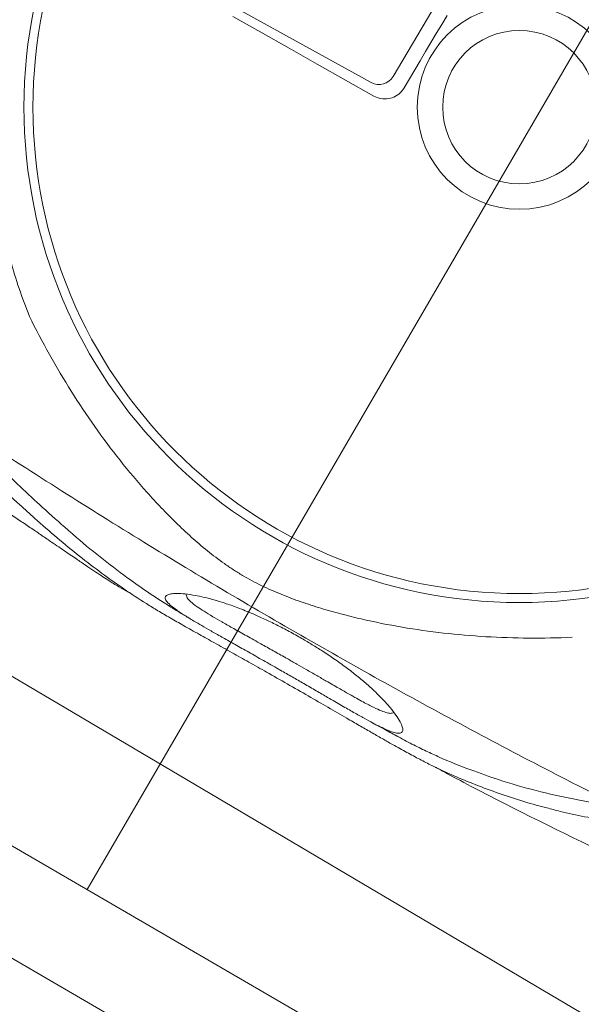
# Model space of a CAD drawing. Header units: millimetres. Extents: x 99250 to 122845, y -19292 to 18303.
# Tile 46 of 99: x 114627 to 114801, y 13449 to 13753. Entities that reach past the tile are written whole.
import ezdxf

# ---------------------------------------------------------------- set-up
doc = ezdxf.new("R2010")
doc.units = ezdxf.units.MM
doc.header["$MEASUREMENT"] = 0
doc.layers.add('IRISH HOUSE_HYD AIRPORT_DRAINAGE LAYOUT 1$0$GREY SCALE', color=8, linetype='Continuous')
doc.layers.add('IRISH HOUSE_HYD AIRPORT_DRAINAGE LAYOUT 1$0$GREYSCALE', color=8, linetype='Continuous', lineweight=0)
doc.layers.add('M-MEP-ELPR-EQUIP', color=6, linetype='Continuous', lineweight=20)

# ---------------------------------------------------------------- blocks, each defined once
blk = doc.blocks.new('IRISH HOUSE_HYD AIRPORT_DRAINAGE LAYOUT 1$0$FLOOR PLAN')
at = {"layer": 'IRISH HOUSE_HYD AIRPORT_DRAINAGE LAYOUT 1$0$GREYSCALE', "color": 8, "lineweight": 0}
for p, q in [((15237.47, 14498.25), (14648, 13484.58)), ((14684.36, 13762.41, -57105.4), (14735.86, 13734.02, -57105.4)), ((14693.04, 13754.43, -57105.4), (14701.75, 13749.54, -57105.4)), ((14742.58, 13735.84, -57105.4), (14754.56, 13756.08, -57105.4)), ((14757.61, 13751.95, -57105.4), (14759.28, 13754.75, -57105.4)), ((14755.95, 13749.16, -57105.4), (14757.61, 13751.95, -57105.4)), ((14701.75, 13749.54, -57105.4), (14710.46, 13744.63, -57105.4)), ((14754.29, 13746.36, -57105.4), (14755.95, 13749.16, -57105.4)), ((14752.64, 13743.56, -57105.4), (14754.29, 13746.36, -57105.4)), ((14710.46, 13744.63, -57105.4), (14719.17, 13739.71, -57105.4)), ((14750.98, 13740.75, -57105.4), (14752.64, 13743.56, -57105.4)), ((14719.17, 13739.71, -57105.4), (14727.88, 13734.78, -57105.4)), ((14749.33, 13737.95, -57105.4), (14750.98, 13740.75, -57105.4)), ((14747.67, 13735.15, -57105.4), (14749.33, 13737.95, -57105.4)), ((14727.88, 13734.78, -57105.4), (14736.59, 13729.84, -57105.4)), ((14746.02, 13732.35, -57105.4), (14747.67, 13735.15, -57105.4)), ((14392, 13688.18, -57105.36), (14935.54, 13366.63, -57105.36)), ((14942.57, 13313.28), (14353.42, 13655.88)), ((14953.45, 13272.17), (14312.32, 13645))]:
    blk.add_line(p, q, dxfattribs=at)
for radius in [153.13, 150.36, 31.58, 23.71]:
    blk.add_circle((14781.64, 13726.39, -57105.4), radius, dxfattribs=at)
for centre, radius, start, end in [((21130.68, 10361.07), 7752.88, 141.708854, 166.516628), ((21130.68, 10361.07), 7602.52, 141.773276, 166.244763), ((14738.26, 13738.46, -57105.4), 5.05, 241.5733, 328.7558)]:
    blk.add_arc(centre, radius, start, end, dxfattribs=at)
at = {"layer": 'IRISH HOUSE_HYD AIRPORT_DRAINAGE LAYOUT 1$0$GREYSCALE', "color": 8, "lineweight": 0, "ltscale": 0.25}
for centre, radius, start, end in [((21162.38, 10254.78), 7836.99, 141.329977, 165.793479), ((21207.44, 10240.08), 7731.89, 141.956801, 165.483737)]:
    blk.add_arc(centre, radius, start, end, dxfattribs=at)
at = {"layer": 'IRISH HOUSE_HYD AIRPORT_DRAINAGE LAYOUT 1$0$GREYSCALE', "color": 8, "lineweight": 0}
for points, knots in [([(14638.26, 13802.9, -57105.4), (14636.71, 13799.88, -57105.4), (14635.35, 13797.16, -57105.4), (14633.41, 13793.01, -57105.4), (14632.79, 13791.61, -57105.4), (14631.57, 13788.8, -57105.4), (14630.98, 13787.4, -57105.4), (14628.15, 13780.33, -57105.4), (14626.2, 13774.59, -57105.4), (14622.93, 13762.97, -57105.4), (14621.62, 13757.08, -57105.4), (14620.11, 13748.13, -57105.4), (14619.69, 13745.13, -57105.4), (14619.18, 13740.59, -57105.4), (14619.03, 13739.07, -57105.4), (14618.77, 13736.03, -57105.4), (14618.66, 13734.5, -57105.4), (14618.23, 13726.9, -57105.4), (14618.21, 13720.84, -57105.4), (14618.83, 13708.8, -57105.4), (14619.47, 13702.81, -57105.4), (14620.91, 13693.87, -57105.4), (14621.48, 13690.9, -57105.4), (14622.45, 13686.45, -57105.4), (14622.79, 13684.97, -57105.4), (14623.53, 13682.02, -57105.4), (14623.92, 13680.54, -57105.4), (14625.96, 13673.18, -57105.4), (14627.92, 13667.4, -57105.4), (14630.2, 13661.73, -57105.4)], [0, 0, 0, 0, 0.0625, 0.0625, 0.09375, 0.09375, 0.125, 0.125, 0.25, 0.25, 0.375, 0.375, 0.4375, 0.4375, 0.46875, 0.46875, 0.5, 0.5, 0.625, 0.625, 0.75, 0.75, 0.8125, 0.8125, 0.84375, 0.84375, 0.875, 0.875, 1, 1, 1, 1]), ([(14736.59, 13729.84, -57105.4), (14737.31, 13729.52, -57105.4), (14738.76, 13728.88, -57105.4), (14741.19, 13728.89, -57105.4), (14743.43, 13729.66, -57105.4), (14745.07, 13730.93, -57105.4), (14745.76, 13731.96, -57105.4), (14746.02, 13732.35, -57105.4)], [0, 0, 0, 0, 0.21899, 0.438068, 0.655087, 0.870478, 1, 1, 1, 1]), ([(14661.09, 13576.33, -57105.4), (14660.82, 13576.45, -57105.4), (14659.91, 13576.89, -57105.4), (14657.86, 13578.09, -57105.4), (14655.05, 13579.82, -57105.4), (14652.39, 13581.54, -57105.4), (14650.13, 13583.05, -57105.4), (14647.59, 13584.76, -57105.4), (14644.56, 13586.82, -57105.4), (14640.91, 13589.32, -57105.4), (14637, 13591.98, -57105.4), (14633.28, 13594.51, -57105.4), (14629.93, 13596.78, -57105.4), (14626.42, 13599.15, -57105.4), (14621.98, 13602.15, -57105.4), (14616.6, 13605.78, -57105.4), (14610.24, 13610.07, -57105.4), (14603.79, 13614.43, -57105.4), (14596.39, 13619.45, -57105.4), (14588.12, 13625.08, -57105.4), (14579.02, 13631.32, -57105.4), (14569.93, 13637.61, -57105.4), (14560.86, 13643.94, -57105.4), (14551.86, 13650.28, -57105.4), (14542.92, 13656.65, -57105.4), (14534.09, 13663.02, -57105.4), (14525.4, 13669.39, -57105.4), (14516.92, 13675.7, -57105.4), (14508.72, 13681.94, -57105.4), (14502.58, 13686.7, -57105.4), (14499.34, 13689.31, -57105.4), (14498.6, 13689.9, -57105.4)], [0, 0, 0, 0, 0.00345, 0.046619, 0.089766, 0.112425, 0.13508, 0.158154, 0.181221, 0.209069, 0.237397, 0.25624, 0.275086, 0.294404, 0.313726, 0.346115, 0.37852, 0.411676, 0.44484, 0.491581, 0.538367, 0.585123, 0.633242, 0.681401, 0.729516, 0.779903, 0.830337, 0.880732, 0.93264, 0.98459, 1, 1, 1, 1]), ([(14630.2, 13661.73, -57105.4), (14632.18, 13657.71, -57105.4), (14634.25, 13653.77, -57105.4), (14638.56, 13646.06, -57105.4), (14640.8, 13642.28, -57105.4), (14645.45, 13634.87, -57105.4), (14647.87, 13631.24, -57105.4), (14652.89, 13624.13, -57105.4), (14655.49, 13620.65, -57105.4), (14660.9, 13613.84, -57105.4), (14663.68, 13610.53, -57105.4), (14667.99, 13605.71, -57105.4), (14669.45, 13604.13, -57105.4), (14672.43, 13601.01, -57105.4), (14673.94, 13599.47, -57105.4), (14677.03, 13596.45, -57105.4), (14678.61, 13594.97, -57105.4), (14681.85, 13592.06, -57105.4), (14683.51, 13590.64, -57105.4), (14686.9, 13587.89, -57105.4), (14688.65, 13586.56, -57105.4), (14691.36, 13584.64, -57105.4), (14692.28, 13584.02, -57105.4), (14693.69, 13583.11, -57105.4), (14694.16, 13582.81, -57105.4), (14695.11, 13582.22, -57105.4), (14695.6, 13581.92, -57105.4), (14698.03, 13580.49, -57105.4), (14699.99, 13579.44, -57105.4), (14703.96, 13577.51, -57105.4), (14705.97, 13576.63, -57105.4), (14710.01, 13574.98, -57105.4), (14712.05, 13574.21, -57105.4), (14716.16, 13572.78, -57105.4), (14718.22, 13572.11, -57105.4), (14722.34, 13570.86, -57105.4), (14724.41, 13570.28, -57105.4), (14728.56, 13569.18, -57105.4), (14730.64, 13568.66, -57105.4), (14736.9, 13567.22, -57105.4), (14741.11, 13566.38, -57105.4), (14753.84, 13564.21, -57105.4), (14762.46, 13563.23, -57105.4), (14775.68, 13562.45, -57105.4), (14780.1, 13562.3, -57105.4), (14788.97, 13562.25, -57105.4), (14793.42, 13562.33, -57105.4), (14797.89, 13562.53, -57105.4)], [0, 0, 0, 0, 0.0625, 0.0625, 0.125, 0.125, 0.1875, 0.1875, 0.25, 0.25, 0.3125, 0.3125, 0.34375, 0.34375, 0.375, 0.375, 0.40625, 0.40625, 0.4375, 0.4375, 0.46875, 0.46875, 0.484375, 0.484375, 0.492188, 0.492188, 0.5, 0.5, 0.53125, 0.53125, 0.5625, 0.5625, 0.59375, 0.59375, 0.625, 0.625, 0.65625, 0.65625, 0.6875, 0.6875, 0.75, 0.75, 0.875, 0.875, 0.9375, 0.9375, 1, 1, 1, 1]), ([(14596.97, 13632.42, -57105.4), (14599.45, 13629.99, -57105.4), (14604.42, 13625.13, -57105.4), (14611.46, 13618.3, -57105.4), (14618.18, 13611.86, -57105.4), (14623.44, 13606.89, -57105.4), (14626.39, 13604.22, -57105.4), (14627.27, 13603.43, -57105.4)], [0, 0, 0, 0, 0.225239, 0.450475, 0.677754, 0.905051, 1, 1, 1, 1]), ([(14605.58, 13630.22, -57105.4), (14622.21, 13619.18, -57105.4), (14639.02, 13608.39, -57105.4), (14664.51, 13592.56, -57105.4), (14673.05, 13587.34, -57105.4), (14690.23, 13577.03, -57105.4), (14698.87, 13571.93, -57105.4), (14724.86, 13556.86, -57105.4), (14742.31, 13547.09, -57105.4), (14777.46, 13528.11, -57105.4), (14795.17, 13518.9, -57105.4), (14812.99, 13509.97, -57105.4)], [0, 0, 0, 0, 0.25, 0.25, 0.375, 0.375, 0.5, 0.5, 0.75, 0.75, 1, 1, 1, 1]), ([(14643.12, 13594.81, -57105.4), (14640.47, 13597.13, -57105.4), (14635.6, 13601.38, -57105.4), (14628.25, 13608.23, -57105.4), (14621.08, 13615.08, -57105.4), (14613.6, 13622.36, -57105.4), (14608.25, 13627.6, -57105.4), (14605.58, 13630.22, -57105.4)], [0, 0, 0, 0, 0.229395, 0.422012, 0.614832, 0.807537, 1, 1, 1, 1]), ([(14627.27, 13603.43, -57105.4), (14628.78, 13602.04, -57105.4), (14632.69, 13598.47, -57105.4), (14638.78, 13593.21, -57105.4), (14645.66, 13587.57, -57105.4), (14652.49, 13582.33, -57105.4), (14659.34, 13577.45, -57105.4), (14665.17, 13573.62, -57105.4), (14669.87, 13570.73, -57105.4), (14673.59, 13568.55, -57105.4), (14677.76, 13566.17, -57105.4), (14682.34, 13563.61, -57105.4), (14687.37, 13560.81, -57105.4), (14692.57, 13557.91, -57105.4), (14698.02, 13554.84, -57105.4), (14703.76, 13551.6, -57105.4), (14709.96, 13548.07, -57105.4), (14716.38, 13544.39, -57105.4), (14722.57, 13540.82, -57105.4), (14727.77, 13537.79, -57105.4), (14732.14, 13535.27, -57105.4), (14735.77, 13533.17, -57105.4), (14739.2, 13531.2, -57105.4), (14742.96, 13529.07, -57105.4), (14746.89, 13526.89, -57105.4), (14750.91, 13524.74, -57105.4), (14754.58, 13522.86, -57105.4), (14759.12, 13520.68, -57105.4), (14764.61, 13518.29, -57105.4), (14771.59, 13515.57, -57105.4), (14779.15, 13512.93, -57105.4), (14785.34, 13510.99, -57105.4), (14788.99, 13510.06, -57105.4), (14790.07, 13509.79, -57105.4)], [0, 0, 0, 0, 0.033599, 0.086704, 0.14001, 0.193319, 0.246393, 0.299468, 0.326258, 0.353125, 0.379834, 0.406408, 0.428618, 0.451478, 0.47167, 0.492329, 0.516002, 0.540379, 0.564065, 0.588402, 0.605742, 0.623087, 0.640895, 0.658706, 0.685242, 0.711788, 0.738802, 0.765824, 0.81871, 0.871587, 0.924587, 0.977588, 1, 1, 1, 1]), ([(14679.37, 13568.56, -57105.4), (14678.36, 13569.16, -57105.4), (14676.2, 13570.43, -57105.4), (14669.9, 13574.32, -57105.4), (14661.74, 13579.85, -57105.4), (14652.02, 13587.34, -57105.4), (14646.33, 13591.96, -57105.4), (14643.3, 13594.65, -57105.4), (14643.12, 13594.81, -57105.4)], [0, 0, 0, 0, 0.076639, 0.163762, 0.518013, 0.751525, 0.985081, 1, 1, 1, 1]), ([(14739.18, 13534.59, -57105.4), (14739.85, 13534.28, -57105.4), (14741.4, 13533.55, -57105.4), (14743.06, 13533, -57105.4), (14744.39, 13532.78, -57105.4), (14745.24, 13533, -57105.4), (14745.65, 13533.63, -57105.4), (14745.54, 13534.75, -57105.4), (14744.85, 13536.34, -57105.4), (14743.6, 13538.33, -57105.4), (14741.8, 13540.69, -57105.4), (14739.64, 13543.12, -57105.4), (14737.19, 13545.58, -57105.4), (14734.61, 13547.96, -57105.4), (14731.6, 13550.49, -57105.4), (14728.18, 13553.15, -57105.4), (14724.57, 13555.74, -57105.4), (14720.98, 13558.13, -57105.4), (14717.62, 13560.24, -57105.4), (14714.19, 13562.28, -57105.4), (14710.47, 13564.35, -57105.4), (14706.57, 13566.38, -57105.4), (14702.82, 13568.19, -57105.4), (14698.74, 13570.02, -57105.4), (14694.55, 13571.7, -57105.4), (14690.34, 13573.18, -57105.4), (14686.63, 13574.29, -57105.4), (14683.39, 13575.09, -57105.4), (14680.3, 13575.68, -57105.4), (14677.47, 13576.04, -57105.4), (14675.12, 13576.11, -57105.4), (14673.47, 13575.89, -57105.4), (14672.45, 13575.42, -57105.4), (14672.05, 13574.74, -57105.4), (14672.41, 13573.78, -57105.4), (14673.53, 13572.54, -57105.4), (14675.05, 13571.42, -57105.4), (14675.81, 13570.86, -57105.4)], [0, 0, 0, 0, 0.026608, 0.06138, 0.0962, 0.130925, 0.168927, 0.207024, 0.245099, 0.283069, 0.316694, 0.350298, 0.37294, 0.395622, 0.418192, 0.438002, 0.457786, 0.474878, 0.488481, 0.502082, 0.518368, 0.53466, 0.550889, 0.567128, 0.590899, 0.614713, 0.640745, 0.66688, 0.692979, 0.729781, 0.766704, 0.803672, 0.840537, 0.880482, 0.920552, 0.960572, 1, 1, 1, 1]), ([(14709.84, 13555.93, -57105.4), (14709.52, 13556.11, -57105.4), (14707.92, 13557.02, -57105.4), (14704.99, 13558.67, -57105.4), (14700.87, 13560.97, -57105.4), (14696.68, 13563.31, -57105.4), (14692.79, 13565.49, -57105.4), (14689.51, 13567.35, -57105.4), (14686.58, 13569.07, -57105.4), (14684.04, 13570.62, -57105.4), (14681.7, 13572.18, -57105.4), (14679.94, 13573.56, -57105.4), (14678.89, 13574.65, -57105.4), (14678.76, 13575.15, -57105.4), (14678.72, 13575.34, -57105.4)], [0, 0, 0, 0, 0.014263, 0.071432, 0.130741, 0.207145, 0.286904, 0.364421, 0.443321, 0.542698, 0.643157, 0.777817, 0.912539, 1, 1, 1, 1]), ([(14675.81, 13570.86, -57105.4), (14675.81, 13570.85, -57105.4), (14676.35, 13570.44, -57105.4), (14678.02, 13569.38, -57105.4), (14680.56, 13567.81, -57105.4), (14683.4, 13566.15, -57105.4), (14686.25, 13564.52, -57105.4), (14689.54, 13562.66, -57105.4), (14693.26, 13560.56, -57105.4), (14697.39, 13558.24, -57105.4), (14701.89, 13555.69, -57105.4), (14705.43, 13553.68, -57105.4), (14707.4, 13552.56, -57105.4), (14707.79, 13552.34, -57105.4)], [0, 0, 0, 0, 0.0021857, 0.1486808, 0.2950678, 0.3936347, 0.4923949, 0.5907133, 0.6868358, 0.782863, 0.8795306, 0.9761461, 1, 1, 1, 1]), ([(14742.31, 13539.09, -57105.4), (14742.31, 13539.09, -57105.4), (14742.31, 13539.09, -57105.4), (14742.31, 13539.09, -57105.4), (14742.22, 13539.06, -57105.4), (14741.87, 13538.95, -57105.4), (14740.81, 13539.14, -57105.4), (14739.07, 13539.71, -57105.4), (14736.66, 13540.79, -57105.4), (14734.01, 13542.16, -57105.4), (14731.35, 13543.62, -57105.4), (14728.89, 13545, -57105.4), (14725.84, 13546.75, -57105.4), (14722.44, 13548.71, -57105.4), (14719.01, 13550.69, -57105.4), (14715.95, 13552.45, -57105.4), (14712.86, 13554.22, -57105.4), (14710.85, 13555.36, -57105.4), (14709.84, 13555.93, -57105.4)], [0, 0, 0, 0, 0, 0, 0, 0.042963, 0.162036, 0.283698, 0.405299, 0.528456, 0.591382, 0.654277, 0.728503, 0.80457, 0.856235, 0.909083, 0.954041, 1, 1, 1, 1]), ([(14707.79, 13552.34, -57105.4), (14709, 13551.64, -57105.4), (14711.44, 13550.25, -57105.4), (14715.16, 13548.11, -57105.4), (14718.84, 13545.98, -57105.4), (14722.84, 13543.66, -57105.4), (14726.79, 13541.37, -57105.4), (14730.54, 13539.21, -57105.4), (14733.75, 13537.41, -57105.4), (14736.41, 13535.97, -57105.4), (14738.22, 13535.02, -57105.4), (14738.99, 13534.68, -57105.4), (14739.18, 13534.59, -57105.4)], [0, 0, 0, 0, 0.0782123, 0.1564368, 0.2446658, 0.3329467, 0.4546253, 0.5765046, 0.703629, 0.8312553, 0.9586974, 1, 1, 1, 1]), ([(14744.41, 13531.73, -57105.4), (14741.66, 13533.15, -57105.4), (14738.68, 13534.68, -57105.4), (14735.75, 13536.33, -57105.4), (14735.51, 13536.46, -57105.4)], [0, 0, 0, 0, 0.919543, 1, 1, 1, 1]), ([(14767.53, 13521.22, -57105.4), (14767.13, 13521.35, -57105.4), (14763.33, 13522.67, -57105.4), (14758.54, 13524.71, -57105.4), (14752.83, 13527.3, -57105.4), (14748.48, 13529.48, -57105.4), (14744.23, 13531.71, -57105.4), (14741.06, 13533.47, -57105.4), (14739.76, 13534.19, -57105.4)], [0, 0, 0, 0, 0.042136, 0.404804, 0.566088, 0.727781, 0.888854, 1, 1, 1, 1]), ([(14892.25, 13458.15, -57105.4), (14878.66, 13463.88, -57105.4), (14850.62, 13475.73, -57105.4), (14808.82, 13495.28, -57105.4), (14774.51, 13512.17, -57105.4), (14754.68, 13522.88, -57105.4), (14755.85, 13522.26, -57105.4)], [0, 0, 0, 0, 0.27832, 0.574596, 0.870871, 1, 1, 1, 1]), ([(14812.99, 13509.97, -57105.4), (14808.68, 13510.68, -57105.4), (14800.06, 13512.09, -57105.4), (14788.23, 13514.66, -57105.4), (14777.26, 13517.71, -57105.4), (14770.51, 13520.14, -57105.4), (14767.53, 13521.22, -57105.4)], [0, 0, 0, 0, 0.263525, 0.527185, 0.79078, 1, 1, 1, 1]), ([(14790.07, 13509.79, -57105.4), (14791.46, 13509.42, -57105.4), (14795.31, 13508.4, -57105.4), (14801.74, 13507.05, -57105.4), (14809.52, 13505.59, -57105.4), (14815.05, 13504.7, -57105.4), (14817.82, 13504.26, -57105.4)], [0, 0, 0, 0, 0.157579, 0.438078, 0.719047, 1, 1, 1, 1])]:
    blk.add_open_spline(points, degree=3, knots=knots, dxfattribs=at)
for points in [[(14678.72, 13575.34, -57105.4), (14678.67, 13575.52, -57105.4), (14678.62, 13575.71, -57105.4), (14678.58, 13575.89, -57105.4)], [(14742.87, 13539.27, -57105.4), (14742.68, 13539.21, -57105.4), (14742.49, 13539.15, -57105.4), (14742.31, 13539.09, -57105.4)]]:
    blk.add_open_spline(points, degree=3, dxfattribs=at)
blk = doc.blocks.new('IRISH HOUSE_HYD AIRPORT_DRAINAGE LAYOUT 1')
at = {"layer": 'IRISH HOUSE_HYD AIRPORT_DRAINAGE LAYOUT 1$0$GREY SCALE'}
blk.add_blockref('IRISH HOUSE_HYD AIRPORT_DRAINAGE LAYOUT 1$0$FLOOR PLAN', (0, 0), dxfattribs=at)

msp = doc.modelspace()

# ---------------------------------------------------------------- block references
at = {"layer": 'M-MEP-ELPR-EQUIP'}
msp.add_blockref('IRISH HOUSE_HYD AIRPORT_DRAINAGE LAYOUT 1', (100000, 0), dxfattribs=at)

doc.saveas('drawing.dxf')
